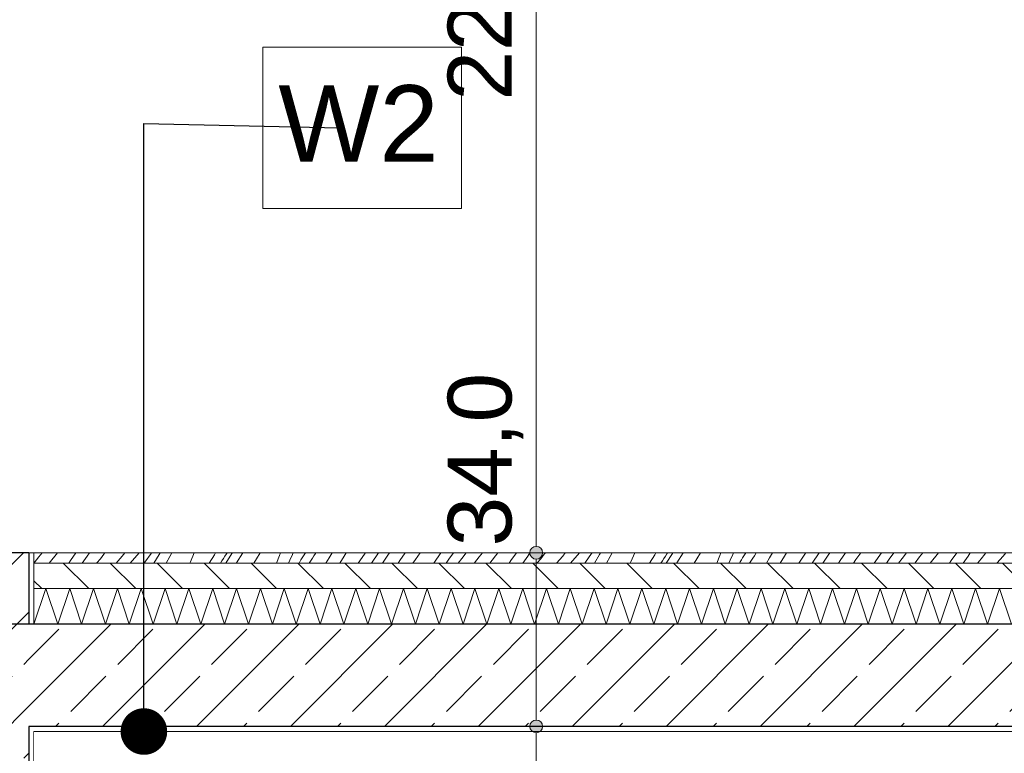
# Model space of a CAD drawing. Header units: millimetres. Extents: x 58537 to 97688, y -8921 to 14216.
# Tile 52 of 145: x 65212 to 67140, y 5387 to 6824. Entities that reach past the tile are written whole.
import ezdxf

# ---------------------------------------------------------------- set-up
doc = ezdxf.new("R2010")
doc.units = ezdxf.units.MM
doc.header["$MEASUREMENT"] = 0
doc.linetypes.add('Przerywana', pattern=[240, 120, -120])
doc.linetypes.add('Wipeout_Contour', pattern=[1000, 0, -1000])
for name, color, linetype, lineweight, true_color in [('0_Nr_pióra__85', 7, 'Continuous', 13, 0x80c2ff), ('Nowe_A-Wymiary-Zewnętrzne_Nr_pióra__45', 7, 'Continuous', 15, 0x40a5ff), ('Nowe_A-Wymiary-Zewnętrzne_Nr_pióra__85', 7, 'Continuous', 13, 0x80c2ff)]:
    doc.layers.add(name, color=color, linetype=linetype, lineweight=lineweight, true_color=true_color)
for name, color, linetype in [('Nowe_A-Belki-Wieniec', 7, 'Continuous'), ('Nowe_A-Posadzki', 7, 'Continuous'), ('Nowe_A-Stropy', 7, 'Continuous'), ('Nowe_A-Wymiary-Zewnętrzne', 7, 'Continuous'), ('Nowe_A-Ściany-Działowe', 7, 'Continuous'), ('Nowe_A-Ściany-Zewnętrzne', 7, 'Continuous'), ('Nowe_Drzwi Archicad', 7, 'Continuous')]:
    doc.layers.add(name, color=color, linetype=linetype)
for name, color, linetype, lineweight in [('Nowe_A-Belki-Wieniec_Nr_pióra__30', 7, 'Continuous', 25), ('Nowe_A-Opisy-Ściany_Nr_pióra__1', 7, 'Continuous', 13), ('Nowe_A-Posadzki_Nr_pióra__174', 7, 'Continuous', 5), ('Nowe_A-Posadzki_Nr_pióra__175', 7, 'Continuous', 5), ('Nowe_A-Posadzki_Nr_pióra__9', 7, 'Continuous', 13), ('Nowe_A-Stropy_Nr_pióra__29', 7, 'Continuous', 25), ('Nowe_A-Stropy_Nr_pióra__49', 7, 'Continuous', 15), ('Nowe_A-Wymiary-Zewnętrzne_Nr_pióra__46', 5, 'Continuous', 15), ('Nowe_A-Ściany-Zewnętrzne_Nr_pióra__27', 7, 'Continuous', 25), ('Nowe_A-Ściany-Zewnętrzne_Nr_pióra__47', 7, 'Continuous', 15), ('Nowe_Drzwi Archicad_Nr_pióra__87', 7, 'Continuous', 13)]:
    doc.layers.add(name, color=color, linetype=linetype, lineweight=lineweight)
doc.styles.add('STYL_AUTOMATYCZNY_1', font='arial.ttf')
doc.styles.add('STYL_AUTOMATYCZNY_2', font='arial.ttf')
doc.dimstyles.new('STYL_AUTOMATYCZNY__1', dxfattribs={"dimtxt": 125, "dimasz": 47.5, "dimexe": 0.18, "dimexo": 20, "dimgap": 0, "dimtad": 1, "dimdec": 1, "dimlfac": 0.1, "dimzin": 0, "dimdsep": 46, "dimtxsty": 'STYL_AUTOMATYCZNY_2', "dimblk": 'ARROWHEAD_11', "dimblk1": 'ARROWHEAD_11', "dimblk2": 'ARROWHEAD_11', "dimcen": 0.09, "dimclrd": 256, "dimclre": 256, "dimclrt": 5, "dimadec": 1, "dimazin": 0, "dimtfac": 1, "dimtdec": 4, "dimtmove": 0, "dimatfit": 3, "dimfxl": 0, "dimtolj": 1, "dimtzin": 0, "dimarcsym": 0})
doc.dimstyles.new('STYL_AUTOMATYCZNY__3', dxfattribs={"dimtxt": 0.18, "dimasz": 182.4, "dimexe": 0.18, "dimexo": 0.0625, "dimgap": 0, "dimtad": 0, "dimtih": 1, "dimtoh": 1, "dimdec": 4, "dimzin": 0, "dimdsep": 46, "dimcen": 0.09, "dimadec": 0, "dimazin": 0, "dimtfac": 1, "dimtdec": 4, "dimtmove": 0, "dimatfit": 3, "dimldrblk": 'ARROWHEAD_11', "dimfxl": 0, "dimtolj": 1, "dimtzin": 0, "dimarcsym": 0})
pattern_1 = [(0, (0, 0), (0, 86.60254), [0, -50]), (0, (25, 43.3), (0, 86.60254), [0, -50])]
pattern_2 = [(45, (0, 0), (-91.92388, 91.92388), []), (45, (-45.96, 45.96), (-91.92388, 91.92388), [97.5, -32.5])]

# ---------------------------------------------------------------- blocks, each defined once
blk = doc.blocks.new('ElemPrzekroju_110')
at = {"layer": 'Nowe_A-Ściany-Zewnętrzne', "linetype": 'Continuous', "lineweight": 0, "true_color": 0x000000}
h = blk.add_hatch(dxfattribs=at)
h.set_pattern_fill('Tynk', color=18, style=0, pattern_type=2)
h.set_pattern_definition(pattern_1)
h.paths.add_polyline_path([(65230.1, 5090), (65240.1, 5090), (65240.1, 5430), (65230.1, 5430)])
at = {"layer": 'Nowe_A-Ściany-Zewnętrzne_Nr_pióra__47', "color": 7, "linetype": 'Continuous', "lineweight": 15}
blk.add_line((65240.1, 5430), (65240.1, 5090), dxfattribs=at)
blk = doc.blocks.new('ElemPrzekroju_166')
at = {"color": 254, "linetype": 'Wipeout_Contour', "lineweight": 0, "ltscale": 748490.518013}
blk.add_wipeout([(65240.1, 5430), (65240.1, 2890), (67258.1, 2890), (67258.1, 5007), (68392.1, 5007), (68392.1, 2890), (69016.1, 2890), (69016.1, 4927), (69016.1, 5007), (69035.1, 5007), (69035.1, 5430)], dxfattribs=at).dxf.layer = 'Nowe_A-Ściany-Działowe'
blk = doc.blocks.new('ElemPrzekroju_191')
at = {"layer": 'Nowe_Drzwi Archicad_Nr_pióra__87', "color": 7, "linetype": 'Continuous', "lineweight": 13}
blk.add_line((65240.1, 5780), (65240.1, 7980), dxfattribs=at)
blk = doc.blocks.new('ElemPrzekroju_192')
at = {"layer": 'Nowe_A-Ściany-Zewnętrzne_Nr_pióra__27', "color": 7, "linetype": 'Continuous', "lineweight": 25}
blk.add_line((65230.1, 5640), (64980.1, 5640), dxfattribs=at)
at = {"color": 254, "linetype": 'Wipeout_Contour', "lineweight": 0, "ltscale": 393311.280158}
blk.add_wipeout([(65240.1, 7980), (65095.1, 7980), (65095.1, 7940), (65095.1, 7937), (65095.1, 5780), (65240.1, 5780)], dxfattribs=at).dxf.layer = 'Nowe_A-Ściany-Zewnętrzne'
at = {"layer": 'Nowe_A-Ściany-Zewnętrzne', "linetype": 'Continuous', "lineweight": 0, "true_color": 0x000000}
h = blk.add_hatch(dxfattribs=at)
h.set_pattern_fill('Bloczki_ceramiczne', color=18, style=0, pattern_type=2)
h.set_pattern_definition([(45, (0, 0), (-63.63961, 63.63961), [])])
h.paths.add_polyline_path([(64980.1, 5780), (64980.1, 5640), (65230.1, 5640), (65230.1, 5780)])
h = blk.add_hatch(dxfattribs=at)
h.set_pattern_fill('Tynk', color=18, style=0, pattern_type=2)
h.set_pattern_definition(pattern_1)
h.paths.add_polyline_path([(65230.1, 5640), (65240.1, 5640), (65240.1, 5780), (65230.1, 5780)])
at = {"layer": 'Nowe_A-Ściany-Zewnętrzne_Nr_pióra__27', "color": 7, "linetype": 'Continuous', "lineweight": 25}
blk.add_line((65230.1, 5780), (65230.1, 5640), dxfattribs=at)
at = {"layer": 'Nowe_A-Ściany-Zewnętrzne_Nr_pióra__27', "color": 7, "linetype": 'Continuous', "lineweight": 25, "flags": 128}
blk.add_lwpolyline([(65230.1, 5780), (65095.1, 5780), (65075.1, 5780), (65055.1, 5780), (64980.1, 5780)], dxfattribs=at)
at = {"layer": 'Nowe_A-Ściany-Zewnętrzne_Nr_pióra__47', "color": 7, "linetype": 'Continuous', "lineweight": 15}
blk.add_line((65240.1, 5780), (65230.1, 5780), dxfattribs=at)
at = {"layer": 'Nowe_A-Ściany-Zewnętrzne_Nr_pióra__47', "color": 7, "linetype": 'Continuous', "lineweight": 15, "flags": 128}
blk.add_lwpolyline([(65240.1, 5780), (65240.1, 5760), (65240.1, 5710), (65240.1, 5640)], dxfattribs=at)
blk = doc.blocks.new('ElemPrzekroju_248')
at = {"color": 254, "linetype": 'Wipeout_Contour', "lineweight": 0, "ltscale": 751171.708382}
blk.add_wipeout([(65240.1, 8320), (65240.1, 5780), (67258.1, 5780), (67258.1, 7897), (68392.1, 7897), (68392.1, 5780), (69016.1, 5780), (69016.1, 7817), (69016.1, 7897), (69035.1, 7897), (69035.1, 8320)], dxfattribs=at).dxf.layer = 'Nowe_A-Ściany-Działowe'
blk = doc.blocks.new('ElemPrzekroju_336')
at = {"layer": 'Nowe_A-Stropy', "linetype": 'Continuous', "lineweight": 0, "true_color": 0x000000}
h = blk.add_hatch(dxfattribs=at)
h.set_pattern_fill('Beton_zbrojony', color=18, style=0, pattern_type=2)
h.set_pattern_definition(pattern_2)
h.paths.add_polyline_path([(65230.1, 5440), (69045.1, 5440), (69170.1, 5440), (71870.1, 5440), (71880.1, 5440), (71880.1, 5640), (65230.1, 5640)])
h = blk.add_hatch(dxfattribs=at)
h.set_pattern_fill('Tynk', color=18, style=0, pattern_type=2)
h.set_pattern_definition(pattern_1)
h.paths.add_polyline_path([(65230.1, 5430), (69045.1, 5430), (69045.1, 5440), (65230.1, 5440)])
at = {"layer": 'Nowe_A-Stropy_Nr_pióra__29', "color": 7, "linetype": 'Continuous', "lineweight": 25, "flags": 128}
for points in [[(71880.1, 5640), (69160.1, 5640), (69045.1, 5640), (65240.1, 5640), (65230.1, 5640)], [(71880.1, 5440), (71870.1, 5440), (69170.1, 5440), (69160.1, 5440), (69045.1, 5440), (65230.1, 5440)]]:
    blk.add_lwpolyline(points, dxfattribs=at)
at = {"layer": 'Nowe_A-Stropy_Nr_pióra__49', "color": 7, "linetype": 'Continuous', "lineweight": 15}
blk.add_line((69035.1, 5430), (65240.1, 5430), dxfattribs=at)
blk = doc.blocks.new('*X445')
at = {"layer": 'Nowe_A-Posadzki_Nr_pióra__175', "color": 7, "linetype": 'Continuous', "lineweight": 5}
for p, q in [((65240.5, 5760.5), (65249.5, 5771.9)), ((65249.5, 5771.9), (65256.1, 5780)), ((65270.1, 5760), (65286.1, 5780)), ((65308.1, 5760), (65311.6, 5765)), ((65311.6, 5765), (65322.3, 5780)), ((65334.6, 5760), (65344.5, 5773.1)), ((65344.5, 5773.1), (65348.6, 5780)), ((65363.2, 5760.5), (65370.2, 5768.5)), ((65370.2, 5768.5), (65376.9, 5777)), ((65376.9, 5777), (65379, 5780)), ((65400.9, 5760), (65412.9, 5773.4)), ((65412.9, 5773.4), (65418, 5780)), ((65428.1, 5760), (65445.7, 5780)), ((65457.3, 5761.8), (65469.5, 5778.7)), ((65469.5, 5778.7), (65470.4, 5780)), ((65474.9, 5760), (65485, 5776.5)), ((65485, 5776.5), (65487.2, 5780)), ((65498.6, 5760), (65505.9, 5772.8)), ((65505.9, 5772.8), (65510.1, 5780)), ((65546.3, 5762.1), (65553.9, 5780)), ((65593.3, 5776.3), (65582.9, 5760)), ((65595.4, 5780), (65593.3, 5776.3)), ((65604.9, 5760), (65608, 5764.4)), ((65608, 5764.4), (65611.1, 5768.9)), ((65611.1, 5768.9), (65614, 5773.4)), ((65614, 5773.4), (65616.8, 5778)), ((65615.7, 5760), (65627.7, 5778.5)), ((65616.8, 5778), (65618, 5780)), ((65627.7, 5778.5), (65628.7, 5780)), ((65636.2, 5760.2), (65648.7, 5780)), ((65670.6, 5760), (65675.7, 5768.5)), ((65675.7, 5768.5), (65682.8, 5779.8)), ((65682.8, 5779.8), (65682.9, 5780)), ((65720.6, 5774.6), (65714.7, 5760)), ((65722.6, 5780), (65720.6, 5774.6)), ((65741, 5765.4), (65738.4, 5760)), ((65746, 5776.6), (65741, 5765.4)), ((65747.4, 5780), (65746, 5776.6)), ((65760.2, 5762.2), (65762.7, 5766.1)), ((65762.7, 5766.1), (65765.2, 5770.1)), ((65765.2, 5770.1), (65767.7, 5774)), ((65767.7, 5774), (65770.3, 5778)), ((65770.3, 5778), (65771.6, 5780)), ((65778.7, 5760), (65785.2, 5769.5)), ((65785.2, 5769.5), (65788.1, 5774.2)), ((65788.1, 5774.2), (65791.1, 5778.9)), ((65791.1, 5778.9), (65791.9, 5780)), ((65811.6, 5760), (65817.6, 5770.1)), ((65817.6, 5770.1), (65823.7, 5780)), ((65838.5, 5760), (65847, 5773.6)), ((65847, 5773.6), (65851.2, 5780)), ((65875, 5760), (65887.2, 5777.2)), ((65887.2, 5777.2), (65889.2, 5780)), ((65901.1, 5760), (65914.7, 5780)), ((65922.1, 5760), (65932.7, 5775.3)), ((65932.7, 5775.3), (65936, 5780)), ((65952.8, 5760), (65956.2, 5765.1)), ((65956.2, 5765.1), (65966.7, 5780)), ((65982, 5760), (65986.6, 5766.7)), ((65986.6, 5766.7), (65996.3, 5780)), ((66022.5, 5760), (66036.8, 5780)), ((66047, 5760), (66052.2, 5767.4)), ((66052.2, 5767.4), (66061.4, 5780)), ((66070.5, 5760), (66077.3, 5769.1)), ((66077.3, 5769.1), (66085.8, 5780)), ((66102.6, 5760.5), (66111.6, 5771.9)), ((66111.6, 5771.9), (66118.2, 5780)), ((66132.2, 5760), (66148.3, 5780)), ((66170.2, 5760), (66173.7, 5765)), ((66173.7, 5765), (66184.4, 5780)), ((66196.7, 5760), (66206.6, 5773.1)), ((66206.6, 5773.1), (66210.7, 5780)), ((66225.3, 5760.5), (66232.3, 5768.5)), ((66232.3, 5768.5), (66239, 5777)), ((66239, 5777), (66241.1, 5780)), ((66263, 5760), (66275, 5773.4)), ((66275, 5773.4), (66280.1, 5780)), ((66290.2, 5760), (66307.8, 5780)), ((66319.4, 5761.8), (66331.6, 5778.7)), ((66331.6, 5778.7), (66332.5, 5780)), ((66337, 5760), (66347.1, 5776.5)), ((66347.1, 5776.5), (66349.3, 5780)), ((66360.8, 5760), (66368, 5772.8)), ((66368, 5772.8), (66372.2, 5780)), ((66408.4, 5762.1), (66416, 5780)), ((66455.4, 5776.3), (66445, 5760)), ((66457.5, 5780), (66455.4, 5776.3)), ((66467, 5760), (66470.2, 5764.4)), ((66470.2, 5764.4), (66473.2, 5768.9)), ((66473.2, 5768.9), (66476.1, 5773.4)), ((66476.1, 5773.4), (66478.9, 5778)), ((66477.8, 5760), (66489.8, 5778.5)), ((66478.9, 5778), (66480.1, 5780)), ((66489.8, 5778.5), (66490.8, 5780)), ((66498.3, 5760.2), (66510.8, 5780)), ((66532.7, 5760), (66537.9, 5768.5)), ((66537.9, 5768.5), (66544.9, 5779.8)), ((66544.9, 5779.8), (66545, 5780)), ((66582.7, 5774.6), (66576.8, 5760)), ((66584.7, 5780), (66582.7, 5774.6)), ((66603.1, 5765.4), (66600.5, 5760)), ((66608.1, 5776.6), (66603.1, 5765.4)), ((66609.5, 5780), (66608.1, 5776.6)), ((66622.3, 5762.2), (66624.8, 5766.1)), ((66624.8, 5766.1), (66627.3, 5770.1)), ((66627.3, 5770.1), (66629.8, 5774)), ((66629.8, 5774), (66632.4, 5778)), ((66632.4, 5778), (66633.7, 5780)), ((66640.8, 5760), (66647.3, 5769.5)), ((66647.3, 5769.5), (66650.2, 5774.2)), ((66650.2, 5774.2), (66653.2, 5778.9)), ((66653.2, 5778.9), (66654, 5780)), ((66673.7, 5760), (66679.7, 5770.1)), ((66679.7, 5770.1), (66685.8, 5780)), ((66700.6, 5760), (66709.1, 5773.6)), ((66709.1, 5773.6), (66713.3, 5780)), ((66737.1, 5760), (66749.3, 5777.2)), ((66749.3, 5777.2), (66751.3, 5780)), ((66763.2, 5760), (66776.8, 5780)), ((66784.2, 5760), (66794.8, 5775.3)), ((66794.8, 5775.3), (66798.1, 5780)), ((66814.9, 5760), (66818.3, 5765.1)), ((66818.3, 5765.1), (66828.8, 5780)), ((66844.1, 5760), (66848.7, 5766.7)), ((66848.7, 5766.7), (66858.4, 5780)), ((66884.6, 5760), (66898.9, 5780)), ((66909.1, 5760), (66914.4, 5767.4)), ((66914.4, 5767.4), (66923.5, 5780)), ((66932.6, 5760), (66939.5, 5769.1)), ((66939.5, 5769.1), (66947.9, 5780)), ((66964.7, 5760.5), (66973.7, 5771.9)), ((66973.7, 5771.9), (66980.3, 5780)), ((66994.3, 5760), (67010.4, 5780)), ((67032.3, 5760), (67035.8, 5765)), ((67035.8, 5765), (67046.5, 5780)), ((67058.8, 5760), (67068.7, 5773.1)), ((67068.7, 5773.1), (67072.8, 5780)), ((67087.4, 5760.5), (67094.5, 5768.5)), ((67094.5, 5768.5), (67101.1, 5777)), ((67101.1, 5777), (67103.2, 5780)), ((67125.2, 5760), (67137.1, 5773.4)), ((67137.1, 5773.4), (67142.2, 5780)), ((65240.1, 5760), (65240.5, 5760.5)), ((65362.8, 5760), (65363.2, 5760.5)), ((65456, 5760), (65457.3, 5761.8)), ((65545.3, 5760), (65546.3, 5762.1)), ((65604.9, 5760), (65604.9, 5760)), ((65636.1, 5760), (65636.2, 5760.2)), ((65758.9, 5760), (65760.2, 5762.2)), ((66102.2, 5760), (66102.6, 5760.5)), ((66224.9, 5760), (66225.3, 5760.5)), ((66318.1, 5760), (66319.4, 5761.8)), ((66407.4, 5760), (66408.4, 5762.1)), ((66467, 5760), (66467, 5760)), ((66498.2, 5760), (66498.3, 5760.2)), ((66621, 5760), (66622.3, 5762.2)), ((66964.3, 5760), (66964.7, 5760.5)), ((67087, 5760), (67087.4, 5760.5))]:
    blk.add_line(p, q, dxfattribs=at)
blk = doc.blocks.new('*X448')
at = {"layer": 'Nowe_A-Posadzki_Nr_pióra__174', "color": 7, "linetype": 'Continuous', "lineweight": 5}
for p, q in [((65240.1, 5640.2), (65263.3, 5710)), ((65263.3, 5710), (65286.7, 5640)), ((65286.7, 5640), (65310, 5710)), ((65310, 5710), (65333.3, 5640)), ((65333.3, 5640), (65356.7, 5710)), ((65356.7, 5710), (65380, 5640)), ((65380, 5640), (65403.3, 5710)), ((65403.3, 5710), (65426.7, 5640)), ((65426.7, 5640), (65450, 5710)), ((65450, 5710), (65473.3, 5640)), ((65473.3, 5640), (65496.7, 5710)), ((65496.7, 5710), (65520, 5640)), ((65520, 5640), (65543.3, 5710)), ((65543.3, 5710), (65566.7, 5640)), ((65566.7, 5640), (65590, 5710)), ((65590, 5710), (65613.3, 5640)), ((65613.3, 5640), (65636.7, 5710)), ((65636.7, 5710), (65660, 5640)), ((65660, 5640), (65683.3, 5710)), ((65683.3, 5710), (65706.7, 5640)), ((65706.7, 5640), (65730, 5710)), ((65730, 5710), (65753.3, 5640)), ((65753.3, 5640), (65776.7, 5710)), ((65776.7, 5710), (65800, 5640)), ((65800, 5640), (65823.3, 5710)), ((65823.3, 5710), (65846.7, 5640)), ((65846.7, 5640), (65870, 5710)), ((65870, 5710), (65893.3, 5640)), ((65893.3, 5640), (65916.7, 5710)), ((65916.7, 5710), (65940, 5640)), ((65940, 5640), (65963.3, 5710)), ((65963.3, 5710), (65986.7, 5640)), ((65986.7, 5640), (66010, 5710)), ((66010, 5710), (66033.3, 5640)), ((66033.3, 5640), (66056.7, 5710)), ((66056.7, 5710), (66080, 5640)), ((66080, 5640), (66103.3, 5710)), ((66103.3, 5710), (66126.7, 5640)), ((66126.7, 5640), (66150, 5710)), ((66150, 5710), (66173.3, 5640)), ((66173.3, 5640), (66196.7, 5710)), ((66196.7, 5710), (66220, 5640)), ((66220, 5640), (66243.3, 5710)), ((66243.3, 5710), (66266.7, 5640)), ((66266.7, 5640), (66290, 5710)), ((66290, 5710), (66313.3, 5640)), ((66313.3, 5640), (66336.7, 5710)), ((66336.7, 5710), (66360, 5640)), ((66360, 5640), (66383.3, 5710)), ((66383.3, 5710), (66406.7, 5640)), ((66406.7, 5640), (66430, 5710)), ((66430, 5710), (66453.3, 5640)), ((66453.3, 5640), (66476.7, 5710)), ((66476.7, 5710), (66500, 5640)), ((66500, 5640), (66523.3, 5710)), ((66523.3, 5710), (66546.7, 5640)), ((66546.7, 5640), (66570, 5710)), ((66570, 5710), (66593.3, 5640)), ((66593.3, 5640), (66616.7, 5710)), ((66616.7, 5710), (66640, 5640)), ((66640, 5640), (66663.3, 5710)), ((66663.3, 5710), (66686.7, 5640)), ((66686.7, 5640), (66710, 5710)), ((66710, 5710), (66733.3, 5640)), ((66733.3, 5640), (66756.7, 5710)), ((66756.7, 5710), (66780, 5640)), ((66780, 5640), (66803.3, 5710)), ((66803.3, 5710), (66826.7, 5640)), ((66826.7, 5640), (66850, 5710)), ((66850, 5710), (66873.3, 5640)), ((66873.3, 5640), (66896.7, 5710)), ((66896.7, 5710), (66920, 5640)), ((66920, 5640), (66943.3, 5710)), ((66943.3, 5710), (66966.7, 5640)), ((66966.7, 5640), (66990, 5710)), ((66990, 5710), (67013.3, 5640)), ((67013.3, 5640), (67036.7, 5710)), ((67036.7, 5710), (67060, 5640)), ((67060, 5640), (67083.3, 5710)), ((67083.3, 5710), (67106.7, 5640)), ((67106.7, 5640), (67130, 5710)), ((67130, 5710), (67153.3, 5640))]:
    blk.add_line(p, q, dxfattribs=at)
blk = doc.blocks.new('ElemPrzekroju_373')
at = {"layer": 'Nowe_A-Posadzki', "linetype": 'Continuous', "lineweight": 0, "true_color": 0x000000}
h = blk.add_hatch(dxfattribs=at)
h.set_pattern_fill('Cegła_zwykła', color=18, style=0, pattern_type=2)
h.set_pattern_definition([(135, (0, 0), (45.96194, 45.96194), [])])
h.paths.add_polyline_path([(65240.1, 5760), (65240.1, 5710), (69045.1, 5710), (69045.1, 5760)])
at = {"layer": 'Nowe_A-Posadzki_Nr_pióra__9', "color": 7, "linetype": 'Continuous', "lineweight": 13}
for p, q in [((69035.1, 5780), (65240.1, 5780)), ((69045.1, 5760), (65240.1, 5760)), ((69045.1, 5710), (65240.1, 5710))]:
    blk.add_line(p, q, dxfattribs=at)
at = {"layer": 'Nowe_A-Posadzki', "lineweight": 0}
for name in ['*X445', '*X448']:
    blk.add_blockref(name, (0, 0), dxfattribs=at)
blk = doc.blocks.new('ElemPrzekroju_412')
at = {"layer": 'Nowe_A-Belki-Wieniec', "linetype": 'Continuous', "lineweight": 0, "true_color": 0x000000}
h = blk.add_hatch(dxfattribs=at)
h.set_pattern_fill('Beton_zbrojony', color=18, style=0, pattern_type=2)
h.set_pattern_definition(pattern_2)
h.paths.add_polyline_path([(64980.1, 5090), (65230.1, 5090), (65230.1, 5640), (64980.1, 5640)])
at = {"layer": 'Nowe_A-Belki-Wieniec_Nr_pióra__30', "color": 7, "linetype": 'Continuous', "lineweight": 25}
blk.add_line((64980.1, 5460), (64980.1, 5090), dxfattribs=at)
at = {"layer": 'Nowe_A-Belki-Wieniec_Nr_pióra__30', "color": 7, "linetype": 'Continuous', "lineweight": 25, "flags": 128}
for points in [[(65230.1, 5440), (65230.1, 5430), (65230.1, 5090)], [(65230.1, 5090), (65095.1, 5090), (64980.1, 5090)]]:
    blk.add_lwpolyline(points, dxfattribs=at)
blk = doc.blocks.new('*D619')
at = {"layer": 'Nowe_A-Wymiary-Zewnętrzne_Nr_pióra__45', "linetype": 'Continuous', "lineweight": 15, "true_color": 0x40a5ff}
for points in [[(66210.7, 5440), (66211.7, 5435.2), (66214.4, 5431.2), (66218.5, 5428.5), (66223.2, 5427.5), (66228, 5428.5), (66232.1, 5431.2), (66234.8, 5435.2), (66235.7, 5440), (66234.8, 5444.8), (66232.1, 5448.8), (66228, 5451.5), (66223.2, 5452.5), (66218.5, 5451.5), (66214.4, 5448.8), (66211.7, 5444.8)], [(66210.7, 5090), (66211.7, 5085.2), (66214.4, 5081.2), (66218.5, 5078.5), (66223.2, 5077.5), (66228, 5078.5), (66232.1, 5081.2), (66234.8, 5085.2), (66235.7, 5090), (66234.8, 5094.8), (66232.1, 5098.8), (66228, 5101.5), (66223.2, 5102.5), (66218.5, 5101.5), (66214.4, 5098.8), (66211.7, 5094.8)]]:
    blk.add_hatch(color=161, dxfattribs=at).paths.add_polyline_path(points)
at = {"layer": 'Nowe_A-Wymiary-Zewnętrzne_Nr_pióra__45', "color": 161, "linetype": 'Continuous', "lineweight": 15, "true_color": 0x40a5ff}
for centre in [(66223.2, 5440), (66223.2, 5090)]:
    blk.add_circle(centre, 12.5, dxfattribs=at)
at = {"layer": 'Nowe_A-Wymiary-Zewnętrzne_Nr_pióra__85', "color": 151, "linetype": 'Continuous', "lineweight": 13, "true_color": 0x80c2ff}
for p, q in [((66210.7, 5440), (66176.4, 5440)), ((66270.1, 5440), (66235.7, 5440)), ((66223.2, 5102.5), (66223.2, 5427.5)), ((66210.7, 5090), (66176.4, 5090)), ((66270.1, 5090), (66235.7, 5090))]:
    blk.add_line(p, q, dxfattribs=at)
blk = doc.blocks.new('ARROWHEAD_11')
at = {"color": 0, "linetype": 'Continuous', "lineweight": 0}
blk.add_line((0, 0), (-1, 0), dxfattribs=at)
at = {"color": 0, "linetype": 'Continuous', "lineweight": 0, "const_width": 0.25, "flags": 128}
blk.add_lwpolyline([(-0.125, 0, 1), (0.125, 0, 1)], format="xyb", close=True, dxfattribs=at)
blk = doc.blocks.new('*D620')
at = {"layer": 'Nowe_A-Wymiary-Zewnętrzne_Nr_pióra__45', "linetype": 'Continuous', "lineweight": 15, "true_color": 0x40a5ff}
for points in [[(66210.7, 5780), (66211.7, 5775.2), (66214.4, 5771.2), (66218.5, 5768.5), (66223.2, 5767.5), (66228, 5768.5), (66232.1, 5771.2), (66234.8, 5775.2), (66235.7, 5780), (66234.8, 5784.8), (66232.1, 5788.8), (66228, 5791.5), (66223.2, 5792.5), (66218.5, 5791.5), (66214.4, 5788.8), (66211.7, 5784.8)], [(66210.7, 5440), (66211.7, 5435.2), (66214.4, 5431.2), (66218.5, 5428.5), (66223.2, 5427.5), (66228, 5428.5), (66232.1, 5431.2), (66234.8, 5435.2), (66235.7, 5440), (66234.8, 5444.8), (66232.1, 5448.8), (66228, 5451.5), (66223.2, 5452.5), (66218.5, 5451.5), (66214.4, 5448.8), (66211.7, 5444.8)]]:
    blk.add_hatch(color=161, dxfattribs=at).paths.add_polyline_path(points)
at = {"layer": 'Nowe_A-Wymiary-Zewnętrzne_Nr_pióra__45', "color": 161, "linetype": 'Continuous', "lineweight": 15, "true_color": 0x40a5ff}
for centre in [(66223.2, 5780), (66223.2, 5440)]:
    blk.add_circle(centre, 12.5, dxfattribs=at)
at = {"layer": 'Nowe_A-Wymiary-Zewnętrzne_Nr_pióra__85', "color": 151, "linetype": 'Continuous', "lineweight": 13, "true_color": 0x80c2ff}
for p, q in [((66210.7, 5780), (66176.4, 5780)), ((66223.2, 5452.5), (66223.2, 5767.5)), ((66270.1, 5780), (66235.7, 5780)), ((66210.7, 5440), (66176.4, 5440)), ((66270.1, 5440), (66235.7, 5440))]:
    blk.add_line(p, q, dxfattribs=at)
blk = doc.blocks.new('*D621')
at = {"layer": 'Nowe_A-Wymiary-Zewnętrzne_Nr_pióra__45', "linetype": 'Continuous', "lineweight": 15, "true_color": 0x40a5ff}
for points in [[(66210.7, 7980), (66211.7, 7975.2), (66214.4, 7971.2), (66218.5, 7968.5), (66223.2, 7967.5), (66228, 7968.5), (66232.1, 7971.2), (66234.8, 7975.2), (66235.7, 7980), (66234.8, 7984.8), (66232.1, 7988.8), (66228, 7991.5), (66223.2, 7992.5), (66218.5, 7991.5), (66214.4, 7988.8), (66211.7, 7984.8)], [(66210.7, 5780), (66211.7, 5775.2), (66214.4, 5771.2), (66218.5, 5768.5), (66223.2, 5767.5), (66228, 5768.5), (66232.1, 5771.2), (66234.8, 5775.2), (66235.7, 5780), (66234.8, 5784.8), (66232.1, 5788.8), (66228, 5791.5), (66223.2, 5792.5), (66218.5, 5791.5), (66214.4, 5788.8), (66211.7, 5784.8)]]:
    blk.add_hatch(color=161, dxfattribs=at).paths.add_polyline_path(points)
at = {"layer": 'Nowe_A-Wymiary-Zewnętrzne_Nr_pióra__45', "color": 161, "linetype": 'Continuous', "lineweight": 15, "true_color": 0x40a5ff}
for centre in [(66223.2, 7980), (66223.2, 5780)]:
    blk.add_circle(centre, 12.5, dxfattribs=at)
at = {"layer": 'Nowe_A-Wymiary-Zewnętrzne_Nr_pióra__85', "color": 151, "linetype": 'Continuous', "lineweight": 13, "true_color": 0x80c2ff}
for p, q in [((66210.7, 7980), (66176.4, 7980)), ((66270.1, 7980), (66235.7, 7980)), ((66223.2, 5792.5), (66223.2, 7967.5)), ((66210.7, 5780), (66176.4, 5780)), ((66270.1, 5780), (66235.7, 5780))]:
    blk.add_line(p, q, dxfattribs=at)
at = {"layer": 'Nowe_A-Wymiary-Zewnętrzne_Nr_pióra__46', "color": 5, "lineweight": 15, "char_height": 125, "attachment_point": 7, "rotation": 90, "style": 'STYL_AUTOMATYCZNY_2'}
for s, insert in [('\\A1;{\\pql;\\fArial|b0|i0|c238|p0;\\W1.000000;34,0}', (66198.2, 7633.9)), ('\\A1;{\\pql;\\fArial|b0|i0|c238|p0;\\W1.000000;220,0}', (66198.2, 6665.5)), ('\\A1;{\\pql;\\fArial|b0|i0|c238|p0;\\W1.000000;34,0}', (66198.2, 5792.5))]:
    blk.add_mtext(s, dxfattribs=dict(at, insert=insert))
blk = doc.blocks.new('*D633')
at = {"layer": 'Nowe_A-Wymiary-Zewnętrzne_Nr_pióra__45', "linetype": 'Continuous', "lineweight": 15, "true_color": 0x40a5ff}
for points in [[(90247.8, 5440), (90248.7, 5435.2), (90251.4, 5431.2), (90255.5, 5428.5), (90260.3, 5427.5), (90265, 5428.5), (90269.1, 5431.2), (90271.8, 5435.2), (90272.8, 5440), (90271.8, 5444.8), (90269.1, 5448.8), (90265, 5451.5), (90260.3, 5452.5), (90255.5, 5451.5), (90251.4, 5448.8), (90248.7, 5444.8)], [(90247.8, 5090), (90248.7, 5085.2), (90251.4, 5081.2), (90255.5, 5078.5), (90260.3, 5077.5), (90265, 5078.5), (90269.1, 5081.2), (90271.8, 5085.2), (90272.8, 5090), (90271.8, 5094.8), (90269.1, 5098.8), (90265, 5101.5), (90260.3, 5102.5), (90255.5, 5101.5), (90251.4, 5098.8), (90248.7, 5094.8)]]:
    blk.add_hatch(color=161, dxfattribs=at).paths.add_polyline_path(points)
at = {"layer": 'Nowe_A-Wymiary-Zewnętrzne_Nr_pióra__45', "color": 161, "linetype": 'Continuous', "lineweight": 15, "true_color": 0x40a5ff}
for centre in [(90260.3, 5440), (90260.3, 5090)]:
    blk.add_circle(centre, 12.5, dxfattribs=at)
at = {"layer": 'Nowe_A-Wymiary-Zewnętrzne_Nr_pióra__85', "color": 151, "linetype": 'Continuous', "lineweight": 13, "true_color": 0x80c2ff}
for p, q in [((90247.8, 5440), (90213.4, 5440)), ((90307.1, 5440), (90272.8, 5440)), ((90260.3, 5102.5), (90260.3, 5427.5)), ((90247.8, 5090), (90213.4, 5090)), ((90307.1, 5090), (90272.8, 5090))]:
    blk.add_line(p, q, dxfattribs=at)
blk = doc.blocks.new('*D634')
at = {"layer": 'Nowe_A-Wymiary-Zewnętrzne_Nr_pióra__45', "linetype": 'Continuous', "lineweight": 15, "true_color": 0x40a5ff}
for points in [[(90247.8, 5780), (90248.7, 5775.2), (90251.4, 5771.2), (90255.5, 5768.5), (90260.3, 5767.5), (90265, 5768.5), (90269.1, 5771.2), (90271.8, 5775.2), (90272.8, 5780), (90271.8, 5784.8), (90269.1, 5788.8), (90265, 5791.5), (90260.3, 5792.5), (90255.5, 5791.5), (90251.4, 5788.8), (90248.7, 5784.8)], [(90247.8, 5440), (90248.7, 5435.2), (90251.4, 5431.2), (90255.5, 5428.5), (90260.3, 5427.5), (90265, 5428.5), (90269.1, 5431.2), (90271.8, 5435.2), (90272.8, 5440), (90271.8, 5444.8), (90269.1, 5448.8), (90265, 5451.5), (90260.3, 5452.5), (90255.5, 5451.5), (90251.4, 5448.8), (90248.7, 5444.8)]]:
    blk.add_hatch(color=161, dxfattribs=at).paths.add_polyline_path(points)
at = {"layer": 'Nowe_A-Wymiary-Zewnętrzne_Nr_pióra__45', "color": 161, "linetype": 'Continuous', "lineweight": 15, "true_color": 0x40a5ff}
for centre in [(90260.3, 5780), (90260.3, 5440)]:
    blk.add_circle(centre, 12.5, dxfattribs=at)
at = {"layer": 'Nowe_A-Wymiary-Zewnętrzne_Nr_pióra__85', "color": 151, "linetype": 'Continuous', "lineweight": 13, "true_color": 0x80c2ff}
for p, q in [((90247.8, 5780), (90213.4, 5780)), ((90260.3, 5452.5), (90260.3, 5767.5)), ((90307.1, 5780), (90272.8, 5780)), ((90247.8, 5440), (90213.4, 5440)), ((90307.1, 5440), (90272.8, 5440))]:
    blk.add_line(p, q, dxfattribs=at)
blk = doc.blocks.new('*D635')
at = {"layer": 'Nowe_A-Wymiary-Zewnętrzne_Nr_pióra__45', "linetype": 'Continuous', "lineweight": 15, "true_color": 0x40a5ff}
for points in [[(90247.8, 7980), (90248.7, 7975.2), (90251.4, 7971.2), (90255.5, 7968.5), (90260.3, 7967.5), (90265, 7968.5), (90269.1, 7971.2), (90271.8, 7975.2), (90272.8, 7980), (90271.8, 7984.8), (90269.1, 7988.8), (90265, 7991.5), (90260.3, 7992.5), (90255.5, 7991.5), (90251.4, 7988.8), (90248.7, 7984.8)], [(90247.8, 5780), (90248.7, 5775.2), (90251.4, 5771.2), (90255.5, 5768.5), (90260.3, 5767.5), (90265, 5768.5), (90269.1, 5771.2), (90271.8, 5775.2), (90272.8, 5780), (90271.8, 5784.8), (90269.1, 5788.8), (90265, 5791.5), (90260.3, 5792.5), (90255.5, 5791.5), (90251.4, 5788.8), (90248.7, 5784.8)]]:
    blk.add_hatch(color=161, dxfattribs=at).paths.add_polyline_path(points)
at = {"layer": 'Nowe_A-Wymiary-Zewnętrzne_Nr_pióra__45', "color": 161, "linetype": 'Continuous', "lineweight": 15, "true_color": 0x40a5ff}
for centre in [(90260.3, 7980), (90260.3, 5780)]:
    blk.add_circle(centre, 12.5, dxfattribs=at)
at = {"layer": 'Nowe_A-Wymiary-Zewnętrzne_Nr_pióra__85', "color": 151, "linetype": 'Continuous', "lineweight": 13, "true_color": 0x80c2ff}
for p, q in [((90247.8, 7980), (90213.4, 7980)), ((90307.1, 7980), (90272.8, 7980)), ((90260.3, 5792.5), (90260.3, 7967.5)), ((90247.8, 5780), (90213.4, 5780)), ((90307.1, 5780), (90272.8, 5780))]:
    blk.add_line(p, q, dxfattribs=at)
at = {"layer": 'Nowe_A-Wymiary-Zewnętrzne_Nr_pióra__46', "color": 5, "lineweight": 15, "char_height": 125, "attachment_point": 7, "rotation": 90, "style": 'STYL_AUTOMATYCZNY_2'}
for s, insert in [('\\A1;{\\pql;\\fArial|b0|i0|c238|p0;\\W1.000000;34,0}', (90235.3, 7633.9)), ('\\A1;{\\pql;\\fArial|b0|i0|c238|p0;\\W1.000000;220,0}', (90235.3, 6665.5)), ('\\A1;{\\pql;\\fArial|b0|i0|c238|p0;\\W1.000000;34,0}', (90235.3, 5792.5))]:
    blk.add_mtext(s, dxfattribs=dict(at, insert=insert))
blk = doc.blocks.new('*D649')
at = {"layer": 'Nowe_A-Wymiary-Zewnętrzne_Nr_pióra__45', "linetype": 'Continuous', "lineweight": 15, "true_color": 0x40a5ff}
for points in [[(93212.8, 5460), (93213.7, 5455.2), (93216.4, 5451.2), (93220.5, 5448.5), (93225.3, 5447.5), (93230, 5448.5), (93234.1, 5451.2), (93236.8, 5455.2), (93237.8, 5460), (93236.8, 5464.8), (93234.1, 5468.8), (93230, 5471.5), (93225.3, 5472.5), (93220.5, 5471.5), (93216.4, 5468.8), (93213.7, 5464.8)], [(93212.8, 5090), (93213.7, 5085.2), (93216.4, 5081.2), (93220.5, 5078.5), (93225.3, 5077.5), (93230, 5078.5), (93234.1, 5081.2), (93236.8, 5085.2), (93237.8, 5090), (93236.8, 5094.8), (93234.1, 5098.8), (93230, 5101.5), (93225.3, 5102.5), (93220.5, 5101.5), (93216.4, 5098.8), (93213.7, 5094.8)]]:
    blk.add_hatch(color=161, dxfattribs=at).paths.add_polyline_path(points)
at = {"layer": 'Nowe_A-Wymiary-Zewnętrzne_Nr_pióra__45', "color": 161, "linetype": 'Continuous', "lineweight": 15, "true_color": 0x40a5ff}
for centre in [(93225.3, 5460), (93225.3, 5090)]:
    blk.add_circle(centre, 12.5, dxfattribs=at)
at = {"layer": 'Nowe_A-Wymiary-Zewnętrzne_Nr_pióra__85', "color": 151, "linetype": 'Continuous', "lineweight": 13, "true_color": 0x80c2ff}
for p, q in [((93212.8, 5460), (93178.4, 5460)), ((93272.1, 5460), (93237.8, 5460)), ((93225.3, 5102.5), (93225.3, 5447.5)), ((93212.8, 5090), (93178.4, 5090)), ((93272.1, 5090), (93237.8, 5090))]:
    blk.add_line(p, q, dxfattribs=at)
at = {"layer": 'Nowe_A-Wymiary-Zewnętrzne_Nr_pióra__46', "color": 5, "lineweight": 15, "char_height": 125, "attachment_point": 7, "rotation": 90, "style": 'STYL_AUTOMATYCZNY_2'}
for s, insert in [('\\A1;{\\pql;\\fArial|b0|i0|c238|p0;\\W1.000000;18,0}', (93056.5, 5383.2)), ('\\A1;{\\pql;\\fArial|b0|i0|c238|p0;\\W1.000000;37,0}', (93200.3, 5108.2))]:
    blk.add_mtext(s, dxfattribs=dict(at, insert=insert))
blk = doc.blocks.new('*D650')
at = {"layer": 'Nowe_A-Wymiary-Zewnętrzne_Nr_pióra__45', "linetype": 'Continuous', "lineweight": 15, "true_color": 0x40a5ff}
for points in [[(93212.8, 5640), (93213.7, 5635.2), (93216.4, 5631.2), (93220.5, 5628.5), (93225.3, 5627.5), (93230, 5628.5), (93234.1, 5631.2), (93236.8, 5635.2), (93237.8, 5640), (93236.8, 5644.8), (93234.1, 5648.8), (93230, 5651.5), (93225.3, 5652.5), (93220.5, 5651.5), (93216.4, 5648.8), (93213.7, 5644.8)], [(93212.8, 5460), (93213.7, 5455.2), (93216.4, 5451.2), (93220.5, 5448.5), (93225.3, 5447.5), (93230, 5448.5), (93234.1, 5451.2), (93236.8, 5455.2), (93237.8, 5460), (93236.8, 5464.8), (93234.1, 5468.8), (93230, 5471.5), (93225.3, 5472.5), (93220.5, 5471.5), (93216.4, 5468.8), (93213.7, 5464.8)]]:
    blk.add_hatch(color=161, dxfattribs=at).paths.add_polyline_path(points)
at = {"layer": 'Nowe_A-Wymiary-Zewnętrzne_Nr_pióra__45', "color": 161, "linetype": 'Continuous', "lineweight": 15, "true_color": 0x40a5ff}
for centre in [(93225.3, 5640), (93225.3, 5460)]:
    blk.add_circle(centre, 12.5, dxfattribs=at)
at = {"layer": 'Nowe_A-Wymiary-Zewnętrzne_Nr_pióra__85', "color": 151, "linetype": 'Continuous', "lineweight": 13, "true_color": 0x80c2ff}
for p, q in [((93212.8, 5640), (93178.4, 5640)), ((93272.1, 5640), (93237.8, 5640)), ((93225.3, 5472.5), (93225.3, 5627.5)), ((93212.8, 5460), (93178.4, 5460)), ((93272.1, 5460), (93237.8, 5460))]:
    blk.add_line(p, q, dxfattribs=at)
blk = doc.blocks.new('*D651')
at = {"layer": 'Nowe_A-Wymiary-Zewnętrzne_Nr_pióra__45', "linetype": 'Continuous', "lineweight": 15, "true_color": 0x40a5ff}
for points in [[(93212.8, 5780), (93213.7, 5775.2), (93216.4, 5771.2), (93220.5, 5768.5), (93225.3, 5767.5), (93230, 5768.5), (93234.1, 5771.2), (93236.8, 5775.2), (93237.8, 5780), (93236.8, 5784.8), (93234.1, 5788.8), (93230, 5791.5), (93225.3, 5792.5), (93220.5, 5791.5), (93216.4, 5788.8), (93213.7, 5784.8)], [(93212.8, 5640), (93213.7, 5635.2), (93216.4, 5631.2), (93220.5, 5628.5), (93225.3, 5627.5), (93230, 5628.5), (93234.1, 5631.2), (93236.8, 5635.2), (93237.8, 5640), (93236.8, 5644.8), (93234.1, 5648.8), (93230, 5651.5), (93225.3, 5652.5), (93220.5, 5651.5), (93216.4, 5648.8), (93213.7, 5644.8)]]:
    blk.add_hatch(color=161, dxfattribs=at).paths.add_polyline_path(points)
at = {"layer": 'Nowe_A-Wymiary-Zewnętrzne_Nr_pióra__45', "color": 161, "linetype": 'Continuous', "lineweight": 15, "true_color": 0x40a5ff}
for centre in [(93225.3, 5780), (93225.3, 5640)]:
    blk.add_circle(centre, 12.5, dxfattribs=at)
at = {"layer": 'Nowe_A-Wymiary-Zewnętrzne_Nr_pióra__85', "color": 151, "linetype": 'Continuous', "lineweight": 13, "true_color": 0x80c2ff}
for p, q in [((93212.8, 5780), (93178.4, 5780)), ((93225.3, 5652.5), (93225.3, 5767.5)), ((93272.1, 5780), (93237.8, 5780)), ((93212.8, 5640), (93178.4, 5640)), ((93272.1, 5640), (93237.8, 5640))]:
    blk.add_line(p, q, dxfattribs=at)
blk = doc.blocks.new('*D652')
at = {"layer": 'Nowe_A-Wymiary-Zewnętrzne_Nr_pióra__45', "linetype": 'Continuous', "lineweight": 15, "true_color": 0x40a5ff}
for points in [[(93212.8, 7980), (93213.7, 7975.2), (93216.4, 7971.2), (93220.5, 7968.5), (93225.3, 7967.5), (93230, 7968.5), (93234.1, 7971.2), (93236.8, 7975.2), (93237.8, 7980), (93236.8, 7984.8), (93234.1, 7988.8), (93230, 7991.5), (93225.3, 7992.5), (93220.5, 7991.5), (93216.4, 7988.8), (93213.7, 7984.8)], [(93212.8, 5780), (93213.7, 5775.2), (93216.4, 5771.2), (93220.5, 5768.5), (93225.3, 5767.5), (93230, 5768.5), (93234.1, 5771.2), (93236.8, 5775.2), (93237.8, 5780), (93236.8, 5784.8), (93234.1, 5788.8), (93230, 5791.5), (93225.3, 5792.5), (93220.5, 5791.5), (93216.4, 5788.8), (93213.7, 5784.8)]]:
    blk.add_hatch(color=161, dxfattribs=at).paths.add_polyline_path(points)
at = {"layer": 'Nowe_A-Wymiary-Zewnętrzne_Nr_pióra__45', "color": 161, "linetype": 'Continuous', "lineweight": 15, "true_color": 0x40a5ff}
for centre in [(93225.3, 7980), (93225.3, 5780)]:
    blk.add_circle(centre, 12.5, dxfattribs=at)
at = {"layer": 'Nowe_A-Wymiary-Zewnętrzne_Nr_pióra__85', "color": 151, "linetype": 'Continuous', "lineweight": 13, "true_color": 0x80c2ff}
for p, q in [((93212.8, 7980), (93178.4, 7980)), ((93272.1, 7980), (93237.8, 7980)), ((93225.3, 5792.5), (93225.3, 7967.5)), ((93212.8, 5780), (93178.4, 5780)), ((93272.1, 5780), (93237.8, 5780))]:
    blk.add_line(p, q, dxfattribs=at)
at = {"layer": 'Nowe_A-Wymiary-Zewnętrzne_Nr_pióra__46', "color": 5, "lineweight": 15, "char_height": 125, "attachment_point": 7, "rotation": 90, "style": 'STYL_AUTOMATYCZNY_2'}
for s, insert in [('\\A1;{\\pql;\\fArial|b0|i0|c238|p0;\\W1.000000;220,0}', (93200.3, 6832.3)), ('\\A1;{\\pql;\\fArial|b0|i0|c238|p0;\\W1.000000;14,0}', (93200.3, 5792.5))]:
    blk.add_mtext(s, dxfattribs=dict(at, insert=insert))
blk = doc.blocks.new('*D659')
at = {"layer": 'Nowe_A-Wymiary-Zewnętrzne_Nr_pióra__45', "linetype": 'Continuous', "lineweight": 15, "true_color": 0x40a5ff}
for points in [[(93474.8, 12846.4), (93475.7, 12841.6), (93478.4, 12837.5), (93482.5, 12834.8), (93487.3, 12833.9), (93492.1, 12834.8), (93496.1, 12837.5), (93498.8, 12841.6), (93499.8, 12846.4), (93498.8, 12851.2), (93496.1, 12855.2), (93492.1, 12857.9), (93487.3, 12858.9), (93482.5, 12857.9), (93478.4, 12855.2), (93475.7, 12851.2)], [(93474.8, 0), (93475.7, -4.8), (93478.4, -8.8), (93482.5, -11.5), (93487.3, -12.5), (93492.1, -11.5), (93496.1, -8.8), (93498.8, -4.8), (93499.8, 0), (93498.8, 4.8), (93496.1, 8.8), (93492.1, 11.5), (93487.3, 12.5), (93482.5, 11.5), (93478.4, 8.8), (93475.7, 4.8)]]:
    blk.add_hatch(color=161, dxfattribs=at).paths.add_polyline_path(points)
at = {"layer": 'Nowe_A-Wymiary-Zewnętrzne_Nr_pióra__45', "color": 161, "linetype": 'Continuous', "lineweight": 15, "true_color": 0x40a5ff}
for centre in [(93487.3, 12846.4), (93487.3, 0)]:
    blk.add_circle(centre, 12.5, dxfattribs=at)
at = {"layer": 'Nowe_A-Wymiary-Zewnętrzne_Nr_pióra__85', "color": 151, "linetype": 'Continuous', "lineweight": 13, "true_color": 0x80c2ff}
for p, q in [((93487.3, 12858.9), (93487.3, 12871.4)), ((93474.8, 12846.4), (93440.4, 12846.4)), ((93534.2, 12846.4), (93499.8, 12846.4)), ((93487.3, 12.5), (93487.3, 12833.9)), ((93474.8, 0), (93440.4, 0)), ((93534.2, 0), (93499.8, 0)), ((93487.3, -25), (93487.3, -12.5))]:
    blk.add_line(p, q, dxfattribs=at)
at = {"layer": 'Nowe_A-Wymiary-Zewnętrzne_Nr_pióra__46', "color": 5, "lineweight": 15, "insert": (93462.3, 6137.2), "char_height": 125, "attachment_point": 7, "rotation": 90, "style": 'STYL_AUTOMATYCZNY_2'}
blk.add_mtext('\\A1;{\\pql;\\fArial|b0|i0|c238|p0;\\W1.000000;1\xa0284,6}', dxfattribs=at)
blk = doc.blocks.new('D Przekrój_STORY_MARKER')
at = {"layer": '0_Nr_pióra__85', "color": 151, "linetype": 'Przerywana', "lineweight": 13, "true_color": 0x80c2ff}
blk.add_line((62199.3, 5780), (94026.2, 5780), dxfattribs=at)

msp = doc.modelspace()

# ---------------------------------------------------------------- block references
at = {"layer": 'Nowe_A-Ściany-Zewnętrzne', "lineweight": 0}
msp.add_blockref('ElemPrzekroju_110', (0, 0), dxfattribs=at)
at = {"layer": 'Nowe_Drzwi Archicad', "lineweight": 0}
msp.add_blockref('ElemPrzekroju_191', (0, 0), dxfattribs=at)

# ---------------------------------------------------------------- next in the draw order: block references
at = {"layer": 'Nowe_A-Ściany-Działowe', "lineweight": 0}
msp.add_blockref('ElemPrzekroju_166', (0, 0), dxfattribs=at)
at = {"layer": 'Nowe_A-Ściany-Zewnętrzne', "lineweight": 0}
msp.add_blockref('ElemPrzekroju_192', (0, 0), dxfattribs=at)

# ---------------------------------------------------------------- next in the draw order: block references
at = {"layer": 'Nowe_A-Belki-Wieniec', "lineweight": 0}
msp.add_blockref('ElemPrzekroju_412', (0, 0), dxfattribs=at)
at = {"layer": 'Nowe_A-Stropy', "lineweight": 0}
msp.add_blockref('ElemPrzekroju_336', (0, 0), dxfattribs=at)
at = {"layer": 'Nowe_A-Ściany-Działowe', "lineweight": 0}
msp.add_blockref('ElemPrzekroju_248', (0, 0), dxfattribs=at)

# ---------------------------------------------------------------- next in the draw order: dimensions: what is measured, and where the dimension line sits
at = {"layer": 'Nowe_A-Wymiary-Zewnętrzne', "color": 151, "linetype": 'Continuous', "lineweight": 13, "true_color": 0x80c2ff}
for base, p1, p2, picture, middle in [((93225.25, 5460), (64770.07, 5090), (63270.07, 5460), '*D649', (93137.75, 5270)), ((93225.25, 5640), (63270.07, 5460), (63270.07, 5640), '*D650', (92994, 5545)), ((66223.24, 5440), (65230.07, 5090), (65240.07, 5440), '*D619', (66135.74, 4905.67)), ((90260.25, 5440), (65230.07, 5090), (65240.07, 5440), '*D633', (90172.75, 4905.67))]:
    dim = msp.add_linear_dim(base=base, p1=p1, p2=p2, angle=90, dimstyle='STYL_AUTOMATYCZNY__1', dxfattribs=at)
    dim.commit()
    dim.dimension.update_dxf_attribs({"geometry": picture, "text_midpoint": middle, "dimtype": 160, "text_rotation": 90})

# ---------------------------------------------------------------- next in the draw order: linework, layer by layer
at = {"layer": 'Nowe_A-Opisy-Ściany_Nr_pióra__1', "color": 7, "linetype": 'Continuous', "lineweight": 13, "flags": 128}
msp.add_lwpolyline([(65688.1, 6769.85), (66076.67, 6769.85), (66076.67, 6454.14), (65688.1, 6454.14)], close=True, dxfattribs=at)

# ---------------------------------------------------------------- next in the draw order: block references
at = {"linetype": 'Continuous', "lineweight": 0}
msp.add_blockref('D Przekrój_STORY_MARKER', (0, 0), dxfattribs=at)
at = {"layer": 'Nowe_A-Posadzki', "lineweight": 0}
msp.add_blockref('ElemPrzekroju_373', (0, 0), dxfattribs=at)

# ---------------------------------------------------------------- next in the draw order: texts
at = {"layer": 'Nowe_A-Opisy-Ściany_Nr_pióra__1', "color": 7, "linetype": 'Continuous', "lineweight": 13, "insert": (66032.61, 6620.57), "char_height": 150, "attachment_point": 6, "style": 'STYL_AUTOMATYCZNY_1'}
msp.add_mtext('\\A1;{\\pqr;\\fArial|b0|i0|c238|p0;\\W1.000000;W\\fArial|b0|i0|c238|p0;\\W1.000000;2}', dxfattribs=at)

# ---------------------------------------------------------------- next in the draw order: dimensions: what is measured, and where the dimension line sits
at = {"layer": 'Nowe_A-Wymiary-Zewnętrzne', "color": 151, "linetype": 'Continuous', "lineweight": 13, "true_color": 0x80c2ff}
for base, p1, p2, picture, middle in [((93487.29, 12846.37), (64770.07, 0), (64717.21, 12846.37), '*D659', (93399.79, 6418.33)), ((93225.25, 7980), (64770.07, 5780), (64770.07, 7980), '*D652', (93137.75, 7041.72)), ((66223.24, 7980), (65240.07, 5780), (65240.07, 7980), '*D621', (66135.74, 6874.89)), ((90260.25, 7980), (65240.07, 5780), (65240.07, 7980), '*D635', (90172.75, 6874.89)), ((93225.25, 5780), (63270.07, 5640), (64770.07, 5780), '*D651', (93137.75, 5954.32)), ((66223.24, 5780), (65240.07, 5440), (65240.07, 5780), '*D620', (66135.74, 5954.32)), ((90260.25, 5780), (65240.07, 5440), (65240.07, 5780), '*D634', (90172.75, 5954.32))]:
    dim = msp.add_linear_dim(base=base, p1=p1, p2=p2, angle=90, dimstyle='STYL_AUTOMATYCZNY__1', dxfattribs=at)
    dim.commit()
    dim.dimension.update_dxf_attribs({"geometry": picture, "text_midpoint": middle, "dimtype": 160, "text_rotation": 90})

# ---------------------------------------------------------------- next in the draw order: leaders
at = {"layer": 'Nowe_A-Opisy-Ściany_Nr_pióra__1', "color": 7, "linetype": 'Continuous', "lineweight": 13, "annotation_type": 0, "has_hookline": 1, "hookline_direction": 0, "text_width": 300.45}
msp.add_leader([(65455.26, 5430), (65455.26, 6620.57), (65838.33, 6611.99)], dimstyle='STYL_AUTOMATYCZNY__3', dxfattribs=at)

doc.saveas('drawing.dxf')
